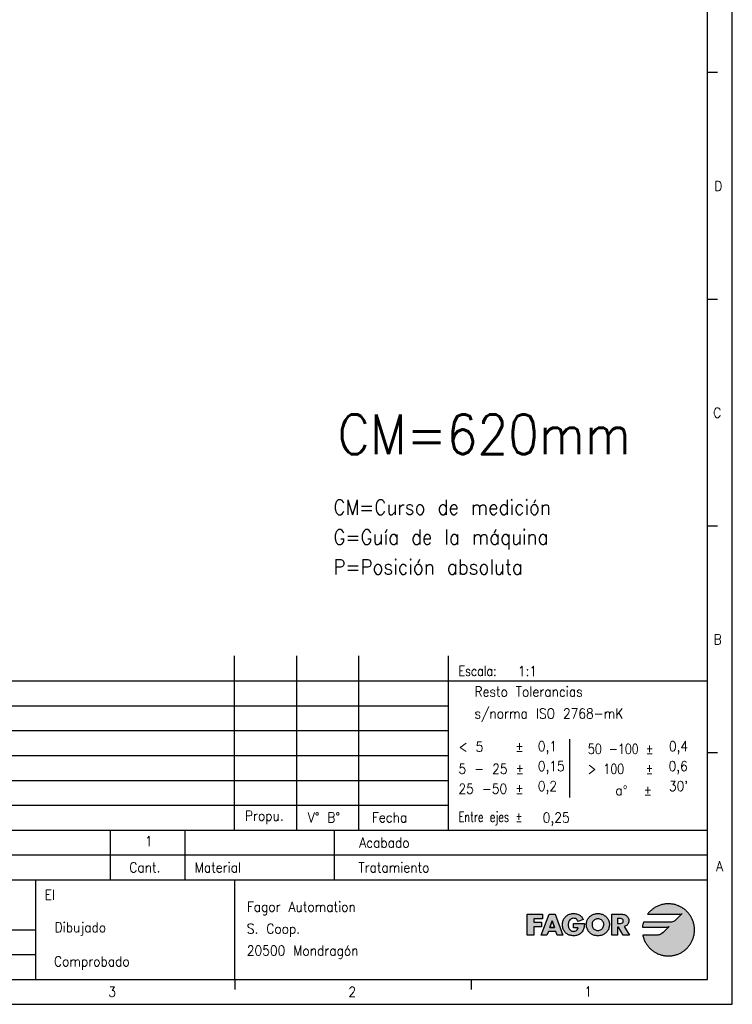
# Model space of a CAD drawing. Header units: millimetres. Extents: x -500 to 996, y -644 to 328.
# Tile 17 of 22: x -49 to 94, y -92 to 106. Entities that reach past the tile are written whole.
import ezdxf

# ---------------------------------------------------------------- set-up
doc = ezdxf.new("R2010")
doc.units = ezdxf.units.MM
doc.layers.add('1', color=7, linetype='Continuous')
doc.layers.add('LAYER_1', color=7, linetype='Continuous')
doc.styles.add('CONVERTER_11', font='txt.shx', dxfattribs={"width": 0.9})
doc.styles.add('CONVERTER_13', font='txt.shx', dxfattribs={"width": 0.72})
doc.styles.add('CONVERTER_14', font='txt.shx', dxfattribs={"width": 0.81})

# ---------------------------------------------------------------- blocks, each defined once
blk = doc.blocks.new('tolerancias', base_point=(37.41, -57.22))
at = {"layer": '1', "color": 7}
blk.add_point((37.41, -57.22), dxfattribs=at)
blk = doc.blocks.new('_A2', base_point=(89.41, -87.22))
at = {"layer": '1', "linetype": 'Continuous'}
for points in [[(83.09, -75.25), (82.85, -75.44), (82.61, -75.57), (82.38, -75.65), (82.18, -75.7), (82.04, -75.71), (81.97, -75.72), (76.56, -75.72), (76.49, -75.96), (76.44, -76.2), (76.39, -76.45), (76.36, -76.7), (81.3, -76.7), (81.3, -76.7), (81.53, -76.67), (81.69, -76.61), (81.76, -76.58), (80.53, -77.81), (80.53, -77.81), (80.29, -78.01), (80.04, -78.15), (79.8, -78.24), (79.6, -78.28), (79.45, -78.3), (79.38, -78.31), (76.43, -78.31), (76.47, -78.47), (76.51, -78.64), (76.56, -78.8), (76.61, -78.96), (76.67, -79.12), (76.73, -79.27), (76.8, -79.42), (76.87, -79.57), (76.94, -79.72), (77.02, -79.86), (77.11, -80.01), (77.2, -80.15), (77.29, -80.28), (77.39, -80.41), (77.49, -80.54), (77.59, -80.67), (77.7, -80.79), (77.81, -80.91), (77.93, -81.03), (78.05, -81.14), (78.17, -81.25), (78.3, -81.35), (78.43, -81.45), (78.56, -81.55), (78.7, -81.64), (78.84, -81.73), (78.98, -81.82), (79.13, -81.9), (79.27, -81.97), (79.42, -82.04), (79.58, -82.11), (79.73, -82.17), (79.89, -82.23), (80.05, -82.28), (80.21, -82.32), (80.38, -82.37), (80.54, -82.4), (80.71, -82.43), (80.88, -82.46), (81.05, -82.48), (81.22, -82.49), (81.4, -82.5), (81.57, -82.5), (81.75, -82.5), (81.92, -82.49), (82.09, -82.48), (82.26, -82.46), (82.42, -82.43), (82.59, -82.41), (82.75, -82.37), (82.91, -82.33), (83.07, -82.29), (83.23, -82.24), (83.39, -82.18), (83.54, -82.12), (83.69, -82.06), (83.84, -81.99), (83.98, -81.92), (84.13, -81.84), (84.27, -81.76), (84.4, -81.67), (84.54, -81.59), (84.67, -81.49), (84.8, -81.39), (84.92, -81.29), (85.05, -81.19), (85.17, -81.08), (85.28, -80.97), (85.39, -80.85), (85.5, -80.73), (85.61, -80.61), (85.71, -80.49), (85.81, -80.36), (85.9, -80.22), (85.99, -80.09), (86.07, -79.95), (86.16, -79.81), (86.23, -79.67), (86.3, -79.52), (86.37, -79.38), (86.44, -79.23), (86.5, -79.07), (86.55, -78.92), (86.6, -78.76), (86.64, -78.6), (86.68, -78.44), (86.72, -78.28), (86.75, -78.11), (86.77, -77.94), (86.79, -77.77), (86.81, -77.6), (86.81, -77.43), (86.82, -77.26), (86.81, -77.09), (86.81, -76.92), (86.79, -76.74), (86.77, -76.58), (86.75, -76.41), (86.72, -76.24), (86.68, -76.08), (86.64, -75.92), (86.6, -75.76), (86.55, -75.6), (86.5, -75.45), (86.44, -75.29), (86.37, -75.14), (86.3, -75), (86.23, -74.85), (86.16, -74.71), (86.07, -74.57), (85.99, -74.43), (85.9, -74.3), (85.81, -74.16), (85.71, -74.03), (85.61, -73.91), (85.5, -73.79), (85.39, -73.67), (85.28, -73.55), (85.17, -73.44), (85.05, -73.33), (84.92, -73.23), (84.8, -73.13), (84.67, -73.03), (84.54, -72.94), (84.4, -72.85), (84.27, -72.76), (84.13, -72.68), (83.98, -72.6), (83.84, -72.53), (83.69, -72.46), (83.54, -72.4), (83.39, -72.34), (83.23, -72.28), (83.07, -72.23), (82.91, -72.19), (82.75, -72.15), (82.59, -72.12), (82.42, -72.09), (82.26, -72.06), (82.09, -72.04), (81.92, -72.03), (81.75, -72.02), (81.57, -72.02), (81.38, -72.02), (81.2, -72.03), (81.01, -72.05), (80.82, -72.07), (80.64, -72.1), (80.46, -72.13), (80.28, -72.18), (80.11, -72.22), (79.93, -72.28), (79.76, -72.34), (79.59, -72.4), (79.43, -72.47), (79.27, -72.55), (79.11, -72.63), (78.95, -72.71), (78.8, -72.81), (78.65, -72.9), (78.5, -73), (78.36, -73.11), (78.22, -73.22), (78.09, -73.34), (77.96, -73.46), (77.83, -73.58), (77.71, -73.71), (77.59, -73.84), (77.48, -73.98), (77.37, -74.12), (83.89, -74.12), (84.11, -74.08), (84.28, -74.03), (84.34, -74)], [(56.27, -75.04), (54.53, -75.04), (54.53, -75.74), (56.06, -75.74), (56.06, -76.66), (54.53, -76.66), (54.53, -78.31), (53.22, -78.31), (53.22, -74.12), (56.27, -74.12)], [(63.78, -74.32), (63.92, -74.42), (64.05, -74.54), (64.17, -74.67), (64.28, -74.82), (64.38, -74.98), (64.47, -75.15), (63.43, -75.59), (63.35, -75.4), (63.23, -75.24), (63.09, -75.1), (62.92, -75), (62.74, -74.94), (62.53, -74.92), (62.34, -74.94), (62.17, -74.98), (62.02, -75.06), (61.88, -75.16), (61.77, -75.27), (61.67, -75.41), (61.59, -75.56), (61.52, -75.72), (61.48, -75.89), (61.45, -76.07), (61.44, -76.24), (61.45, -76.42), (61.48, -76.59), (61.52, -76.76), (61.59, -76.92), (61.67, -77.07), (61.78, -77.21), (61.9, -77.32), (62.03, -77.42), (62.19, -77.49), (62.36, -77.54), (62.54, -77.55), (62.77, -77.53), (62.97, -77.47), (63.14, -77.37), (63.28, -77.23), (63.38, -77.05), (63.42, -76.82), (62.53, -76.82), (62.53, -75.97), (64.69, -75.97), (64.69, -76.17), (64.68, -76.36), (64.66, -76.55), (64.63, -76.74), (64.6, -76.92), (64.54, -77.1), (64.47, -77.28), (64.38, -77.45), (64.27, -77.62), (64.14, -77.79), (64, -77.93), (63.84, -78.05), (63.68, -78.16), (63.51, -78.25), (63.33, -78.32), (63.14, -78.38), (62.95, -78.42), (62.75, -78.44), (62.54, -78.45), (62.35, -78.44), (62.17, -78.42), (62, -78.39), (61.83, -78.35), (61.67, -78.3), (61.52, -78.24), (61.38, -78.17), (61.24, -78.08), (61.11, -77.99), (60.99, -77.89), (60.87, -77.78), (60.77, -77.66), (60.68, -77.53), (60.59, -77.39), (60.52, -77.25), (60.46, -77.1), (60.4, -76.94), (60.36, -76.77), (60.33, -76.6), (60.31, -76.42), (60.31, -76.24), (60.31, -76.04), (60.33, -75.86), (60.36, -75.68), (60.4, -75.51), (60.46, -75.35), (60.52, -75.19), (60.6, -75.05), (60.68, -74.91), (60.78, -74.78), (60.88, -74.65), (60.99, -74.54), (61.12, -74.44), (61.25, -74.35), (61.39, -74.26), (61.54, -74.19), (61.69, -74.13), (61.86, -74.07), (62.03, -74.03), (62.2, -74), (62.39, -73.99), (62.58, -73.98), (62.77, -73.99), (62.96, -74.01), (63.14, -74.04), (63.31, -74.09), (63.48, -74.15), (63.64, -74.23)]]:
    blk.add_hatch(color=2, dxfattribs=at).paths.add_polyline_path(points)
h = blk.add_hatch(color=2, dxfattribs=at)
h.paths.add_polyline_path([(60.4, -78.31), (59.24, -78.31), (58.96, -77.58), (57.46, -77.58), (57.17, -78.31), (56.02, -78.31), (57.63, -74.12), (58.82, -74.12)])
h.paths.add_polyline_path([(58.67, -76.75), (57.76, -76.75), (58.21, -75.41), (58.22, -75.41)], flags=16)
h = blk.add_hatch(color=2, dxfattribs=at)
h.paths.add_polyline_path([(68.24, -74.12), (68.4, -74.19), (68.55, -74.26), (68.69, -74.34), (68.83, -74.43), (68.96, -74.53), (69.08, -74.64), (69.19, -74.76), (69.3, -74.88), (69.39, -75.01), (69.48, -75.15), (69.55, -75.3), (69.61, -75.46), (69.66, -75.62), (69.7, -75.78), (69.72, -75.96), (69.73, -76.14), (69.72, -76.32), (69.7, -76.5), (69.67, -76.67), (69.63, -76.83), (69.58, -76.99), (69.52, -77.14), (69.45, -77.29), (69.37, -77.43), (69.28, -77.56), (69.18, -77.68), (69.07, -77.8), (68.95, -77.91), (68.83, -78.01), (68.7, -78.09), (68.56, -78.17), (68.41, -78.24), (68.26, -78.31), (68.1, -78.36), (67.94, -78.4), (67.77, -78.42), (67.59, -78.44), (67.41, -78.45), (67.23, -78.44), (67.05, -78.42), (66.88, -78.4), (66.72, -78.36), (66.56, -78.31), (66.4, -78.24), (66.26, -78.17), (66.12, -78.09), (65.99, -78.01), (65.86, -77.91), (65.75, -77.8), (65.64, -77.68), (65.54, -77.56), (65.45, -77.43), (65.37, -77.29), (65.3, -77.14), (65.24, -76.99), (65.18, -76.83), (65.14, -76.67), (65.12, -76.5), (65.1, -76.32), (65.09, -76.14), (65.1, -75.96), (65.12, -75.78), (65.16, -75.62), (65.21, -75.46), (65.27, -75.3), (65.34, -75.15), (65.42, -75.01), (65.52, -74.88), (65.62, -74.76), (65.74, -74.64), (65.86, -74.53), (65.99, -74.43), (66.13, -74.34), (66.27, -74.26), (66.42, -74.19), (66.58, -74.12), (66.74, -74.07), (66.9, -74.03), (67.07, -74), (67.24, -73.99), (67.41, -73.98), (67.58, -73.99), (67.75, -74), (67.92, -74.03), (68.08, -74.07)])
h.paths.add_polyline_path([(66.24, -75.97), (66.23, -76.14), (66.24, -76.33), (66.28, -76.51), (66.34, -76.68), (66.42, -76.84), (66.52, -76.97), (66.63, -77.1), (66.77, -77.2), (66.91, -77.28), (67.07, -77.34), (67.23, -77.38), (67.41, -77.39), (67.58, -77.38), (67.75, -77.34), (67.91, -77.28), (68.05, -77.2), (68.18, -77.1), (68.3, -76.97), (68.4, -76.84), (68.48, -76.68), (68.54, -76.51), (68.58, -76.33), (68.59, -76.14), (68.58, -75.97), (68.53, -75.8), (68.46, -75.65), (68.36, -75.5), (68.24, -75.37), (68.11, -75.26), (67.95, -75.17), (67.78, -75.1), (67.6, -75.05), (67.41, -75.04), (67.22, -75.05), (67.04, -75.1), (66.87, -75.17), (66.71, -75.26), (66.57, -75.37), (66.45, -75.5), (66.36, -75.65), (66.29, -75.8)], flags=16)
h = blk.add_hatch(color=2, dxfattribs=at)
h.paths.add_polyline_path([(72.73, -74.2), (72.9, -74.25), (73.05, -74.33), (73.19, -74.43), (73.31, -74.54), (73.42, -74.68), (73.5, -74.83), (73.56, -75), (73.6, -75.19), (73.61, -75.41), (73.6, -75.6), (73.56, -75.78), (73.5, -75.95), (73.42, -76.1), (73.32, -76.24), (73.2, -76.37), (73.05, -76.47), (72.88, -76.54), (72.69, -76.59), (73.78, -78.31), (72.49, -78.31), (71.57, -76.71), (71.32, -76.71), (71.32, -78.31), (70.23, -78.31), (70.23, -74.12), (72.15, -74.12), (72.36, -74.13), (72.55, -74.15)])
h.paths.add_polyline_path([(71.32, -74.95), (71.32, -76), (71.74, -76), (71.96, -75.99), (72.16, -75.94), (72.34, -75.86), (72.46, -75.7), (72.5, -75.47), (72.46, -75.25), (72.34, -75.09), (72.16, -75.01), (71.96, -74.96), (71.74, -74.95)], flags=16)
at = {"layer": '1', "color": 2, "linetype": 'Continuous'}
for p, q in [((94.41, -92.22), (94.41, 327.78)), ((91.41, 95.01), (89.41, 95.01)), ((91.41, 49.45), (89.41, 49.45)), ((91.41, 3.89), (89.41, 3.89)), ((-95.59, -27.22), (89.41, -27.22)), ((-95.59, -32.22), (37.41, -32.22)), ((-95.59, -37.22), (37.41, -37.22)), ((61.71, -38.96), (61.71, -50.69)), ((-95.59, -42.22), (37.41, -42.22)), ((91.41, -41.66), (89.41, -41.66)), ((-95.59, -47.22), (37.41, -47.22)), ((-95.59, -52.22), (37.41, -52.22)), ((89.41, -62.22), (-95.59, -62.22)), ((-95.59, -82.22), (-45.59, -82.22)), ((-5.42, -89.22), (-5.42, -87.22)), ((42, -89.22), (42, -87.22)), ((-499.59, -92.22), (94.41, -92.22))]:
    blk.add_line(p, q, dxfattribs=at)
at = {"layer": '1', "color": 7, "linetype": 'Continuous'}
for p, q in [((89.41, -87.22), (89.41, 322.78)), ((-5.59, -57.22), (-5.59, -22.22)), ((6.91, -57.22), (6.91, -22.22)), ((19.41, -57.22), (19.41, -22.22)), ((37.41, -57.22), (37.41, -22.22)), ((-95.59, -57.22), (89.41, -57.22)), ((-30.59, -57.22), (-30.59, -67.22)), ((-15.59, -57.22), (-15.59, -67.22)), ((14.41, -57.22), (14.41, -67.22)), ((-95.59, -67.22), (89.41, -67.22)), ((-45.59, -67.22), (-45.59, -77.22)), ((-5.59, -67.22), (-5.59, -87.22)), ((-95.59, -77.22), (-45.59, -77.22)), ((-45.59, -77.22), (-45.59, -82.22)), ((-45.59, -82.22), (-45.59, -87.22)), ((-479.59, -87.22), (89.41, -87.22))]:
    blk.add_line(p, q, dxfattribs=at)
at = {"layer": 'LAYER_1', "color": 2, "linetype": 'Continuous'}
for p, q in [((78.36, -73.11), (78.22, -73.22)), ((78.5, -73), (78.36, -73.11)), ((78.65, -72.9), (78.5, -73)), ((78.8, -72.81), (78.65, -72.9)), ((78.95, -72.71), (78.8, -72.81)), ((79.11, -72.63), (78.95, -72.71)), ((79.27, -72.55), (79.11, -72.63)), ((79.43, -72.47), (79.27, -72.55)), ((79.59, -72.4), (79.43, -72.47)), ((79.76, -72.34), (79.59, -72.4)), ((79.93, -72.28), (79.76, -72.34)), ((80.11, -72.22), (79.93, -72.28)), ((80.28, -72.18), (80.11, -72.22)), ((80.46, -72.13), (80.28, -72.18)), ((80.64, -72.1), (80.46, -72.13)), ((80.82, -72.07), (80.64, -72.1)), ((81.01, -72.05), (80.82, -72.07)), ((81.2, -72.03), (81.01, -72.05)), ((81.38, -72.02), (81.2, -72.03)), ((81.57, -72.02), (81.38, -72.02)), ((81.75, -72.02), (81.57, -72.02)), ((81.92, -72.03), (81.75, -72.02)), ((82.09, -72.04), (81.92, -72.03)), ((82.26, -72.06), (82.09, -72.04)), ((82.42, -72.09), (82.26, -72.06)), ((82.59, -72.12), (82.42, -72.09)), ((82.75, -72.15), (82.59, -72.12)), ((82.91, -72.19), (82.75, -72.15)), ((83.07, -72.23), (82.91, -72.19)), ((83.23, -72.28), (83.07, -72.23)), ((83.39, -72.34), (83.23, -72.28)), ((83.54, -72.4), (83.39, -72.34)), ((83.69, -72.46), (83.54, -72.4)), ((83.84, -72.53), (83.69, -72.46)), ((83.98, -72.6), (83.84, -72.53)), ((84.13, -72.68), (83.98, -72.6)), ((84.27, -72.76), (84.13, -72.68)), ((84.4, -72.85), (84.27, -72.76)), ((84.54, -72.94), (84.4, -72.85)), ((84.67, -73.03), (84.54, -72.94)), ((84.8, -73.13), (84.67, -73.03)), ((84.92, -73.23), (84.8, -73.13)), ((53.22, -78.31), (53.22, -74.12)), ((53.22, -74.12), (56.27, -74.12)), ((54.53, -75.04), (54.53, -75.74)), ((56.27, -75.04), (54.53, -75.04)), ((56.02, -78.31), (57.63, -74.12)), ((56.27, -74.12), (56.27, -75.04)), ((57.63, -74.12), (58.82, -74.12)), ((58.82, -74.12), (60.4, -78.31)), ((60.52, -75.19), (60.6, -75.05)), ((60.6, -75.05), (60.68, -74.91)), ((60.68, -74.91), (60.78, -74.78)), ((60.78, -74.78), (60.88, -74.65)), ((60.88, -74.65), (60.99, -74.54)), ((60.99, -74.54), (61.12, -74.44)), ((61.12, -74.44), (61.25, -74.35)), ((61.25, -74.35), (61.39, -74.26)), ((61.39, -74.26), (61.54, -74.19)), ((61.54, -74.19), (61.69, -74.13)), ((61.69, -74.13), (61.86, -74.07)), ((61.88, -75.16), (61.77, -75.27)), ((61.86, -74.07), (62.03, -74.03)), ((62.02, -75.06), (61.88, -75.16)), ((62.17, -74.98), (62.02, -75.06)), ((62.03, -74.03), (62.2, -74)), ((62.34, -74.94), (62.17, -74.98)), ((62.2, -74), (62.39, -73.99)), ((62.53, -74.92), (62.34, -74.94)), ((62.39, -73.99), (62.58, -73.98)), ((62.74, -74.94), (62.53, -74.92)), ((62.58, -73.98), (62.58, -73.98)), ((62.58, -73.98), (62.77, -73.99)), ((62.92, -75), (62.74, -74.94)), ((62.77, -73.99), (62.96, -74.01)), ((63.09, -75.1), (62.92, -75)), ((62.96, -74.01), (63.14, -74.04)), ((63.23, -75.24), (63.09, -75.1)), ((63.14, -74.04), (63.31, -74.09)), ((63.31, -74.09), (63.48, -74.15)), ((64.47, -75.15), (63.43, -75.59)), ((63.48, -74.15), (63.64, -74.23)), ((63.64, -74.23), (63.78, -74.32)), ((63.78, -74.32), (63.92, -74.42)), ((63.92, -74.42), (64.05, -74.54)), ((64.05, -74.54), (64.17, -74.67)), ((64.17, -74.67), (64.28, -74.82)), ((64.28, -74.82), (64.38, -74.98)), ((64.38, -74.98), (64.47, -75.15)), ((65.27, -75.3), (65.34, -75.15)), ((65.34, -75.15), (65.42, -75.01)), ((65.42, -75.01), (65.52, -74.88)), ((65.52, -74.88), (65.62, -74.76)), ((65.62, -74.76), (65.74, -74.64)), ((65.74, -74.64), (65.86, -74.53)), ((65.86, -74.53), (65.99, -74.43)), ((65.99, -74.43), (66.13, -74.34)), ((66.13, -74.34), (66.27, -74.26)), ((66.27, -74.26), (66.42, -74.19)), ((66.42, -74.19), (66.58, -74.12)), ((66.58, -74.12), (66.74, -74.07)), ((66.87, -75.17), (66.71, -75.26)), ((66.74, -74.07), (66.9, -74.03)), ((67.04, -75.1), (66.87, -75.17)), ((66.9, -74.03), (67.07, -74)), ((67.22, -75.05), (67.04, -75.1)), ((67.07, -74), (67.24, -73.99)), ((67.41, -75.04), (67.22, -75.05)), ((67.24, -73.99), (67.41, -73.98)), ((67.41, -73.98), (67.58, -73.99)), ((67.6, -75.05), (67.41, -75.04)), ((67.58, -73.99), (67.75, -74)), ((67.78, -75.1), (67.6, -75.05)), ((67.75, -74), (67.92, -74.03)), ((67.95, -75.17), (67.78, -75.1)), ((67.92, -74.03), (68.08, -74.07)), ((68.11, -75.26), (67.95, -75.17)), ((68.08, -74.07), (68.24, -74.12)), ((68.24, -74.12), (68.4, -74.19)), ((68.4, -74.19), (68.55, -74.26)), ((68.55, -74.26), (68.69, -74.34)), ((68.69, -74.34), (68.83, -74.43)), ((68.83, -74.43), (68.96, -74.53)), ((68.96, -74.53), (69.08, -74.64)), ((69.08, -74.64), (69.19, -74.76)), ((69.19, -74.76), (69.3, -74.88)), ((69.3, -74.88), (69.39, -75.01)), ((69.39, -75.01), (69.48, -75.15)), ((69.48, -75.15), (69.55, -75.3)), ((70.23, -78.31), (70.23, -74.12)), ((70.23, -74.12), (72.15, -74.12)), ((71.74, -74.95), (71.32, -74.95)), ((71.32, -74.95), (71.32, -76)), ((71.96, -74.96), (71.74, -74.95)), ((72.16, -75.01), (71.96, -74.96)), ((72.15, -74.12), (72.36, -74.13)), ((72.34, -75.09), (72.16, -75.01)), ((72.46, -75.25), (72.34, -75.09)), ((72.36, -74.13), (72.55, -74.15)), ((72.55, -74.15), (72.73, -74.2)), ((72.73, -74.2), (72.9, -74.25)), ((72.9, -74.25), (73.05, -74.33)), ((73.05, -74.33), (73.19, -74.43)), ((73.19, -74.43), (73.31, -74.54)), ((73.31, -74.54), (73.42, -74.68)), ((73.42, -74.68), (73.5, -74.83)), ((73.5, -74.83), (73.56, -75)), ((73.56, -75), (73.6, -75.19)), ((77.48, -73.98), (77.37, -74.12)), ((77.37, -74.12), (77.37, -74.12)), ((77.37, -74.12), (83.89, -74.12)), ((77.59, -73.84), (77.48, -73.98)), ((77.71, -73.71), (77.59, -73.84)), ((77.83, -73.58), (77.71, -73.71)), ((77.96, -73.46), (77.83, -73.58)), ((78.09, -73.34), (77.96, -73.46)), ((78.22, -73.22), (78.09, -73.34)), ((84.34, -74), (83.09, -75.25)), ((83.89, -74.12), (84.11, -74.08)), ((84.11, -74.08), (84.28, -74.03)), ((84.28, -74.03), (84.34, -74)), ((85.05, -73.33), (84.92, -73.23)), ((85.17, -73.44), (85.05, -73.33)), ((85.28, -73.55), (85.17, -73.44)), ((85.39, -73.67), (85.28, -73.55)), ((85.5, -73.79), (85.39, -73.67)), ((85.61, -73.91), (85.5, -73.79)), ((85.71, -74.03), (85.61, -73.91)), ((85.81, -74.16), (85.71, -74.03)), ((85.9, -74.3), (85.81, -74.16)), ((85.99, -74.43), (85.9, -74.3)), ((86.07, -74.57), (85.99, -74.43)), ((86.16, -74.71), (86.07, -74.57)), ((86.23, -74.85), (86.16, -74.71)), ((86.3, -75), (86.23, -74.85)), ((86.37, -75.14), (86.3, -75)), ((86.44, -75.29), (86.37, -75.14)), ((54.53, -75.74), (56.06, -75.74)), ((56.06, -76.66), (54.53, -76.66)), ((54.53, -76.66), (54.53, -78.31)), ((56.06, -75.74), (56.06, -76.66)), ((58.21, -75.41), (57.76, -76.75)), ((57.76, -76.75), (58.21, -75.41)), ((57.76, -76.75), (58.67, -76.75)), ((58.67, -76.75), (57.76, -76.75)), ((58.22, -75.41), (58.21, -75.41)), ((58.21, -75.41), (58.22, -75.41)), ((58.67, -76.75), (58.22, -75.41)), ((58.22, -75.41), (58.67, -76.75)), ((60.31, -76.04), (60.33, -75.86)), ((60.31, -76.24), (60.31, -76.04)), ((60.31, -76.42), (60.31, -76.24)), ((60.31, -76.24), (60.31, -76.24)), ((60.33, -76.6), (60.31, -76.42)), ((60.33, -75.86), (60.36, -75.68)), ((60.36, -76.77), (60.33, -76.6)), ((60.36, -75.68), (60.4, -75.51)), ((60.4, -76.94), (60.36, -76.77)), ((60.4, -75.51), (60.46, -75.35)), ((60.46, -77.1), (60.4, -76.94)), ((60.46, -75.35), (60.52, -75.19)), ((60.52, -77.25), (60.46, -77.1)), ((61.45, -76.07), (61.44, -76.24)), ((61.44, -76.24), (61.45, -76.42)), ((61.48, -75.89), (61.45, -76.07)), ((61.45, -76.42), (61.48, -76.59)), ((61.52, -75.72), (61.48, -75.89)), ((61.48, -76.59), (61.52, -76.76)), ((61.59, -75.56), (61.52, -75.72)), ((61.52, -76.76), (61.59, -76.92)), ((61.67, -75.41), (61.59, -75.56)), ((61.59, -76.92), (61.67, -77.07)), ((61.77, -75.27), (61.67, -75.41)), ((61.67, -77.07), (61.78, -77.21)), ((62.53, -76.82), (62.53, -75.97)), ((62.53, -75.97), (64.69, -75.97)), ((63.42, -76.82), (62.53, -76.82)), ((63.35, -75.4), (63.23, -75.24)), ((63.28, -77.23), (63.38, -77.05)), ((63.43, -75.59), (63.35, -75.4)), ((63.38, -77.05), (63.42, -76.82)), ((64.54, -77.1), (64.47, -77.28)), ((64.6, -76.92), (64.54, -77.1)), ((64.63, -76.74), (64.6, -76.92)), ((64.66, -76.55), (64.63, -76.74)), ((64.68, -76.36), (64.66, -76.55)), ((64.69, -76.17), (64.68, -76.36)), ((64.69, -75.97), (64.69, -76.17)), ((65.09, -76.14), (65.1, -75.96)), ((65.1, -76.32), (65.09, -76.14)), ((65.09, -76.14), (65.09, -76.14)), ((65.1, -75.96), (65.12, -75.78)), ((65.12, -76.5), (65.1, -76.32)), ((65.12, -75.78), (65.16, -75.62)), ((65.14, -76.67), (65.12, -76.5)), ((65.18, -76.83), (65.14, -76.67)), ((65.16, -75.62), (65.21, -75.46)), ((65.24, -76.99), (65.18, -76.83)), ((65.21, -75.46), (65.27, -75.3)), ((65.3, -77.14), (65.24, -76.99)), ((65.37, -77.29), (65.3, -77.14)), ((66.24, -75.97), (66.23, -76.14)), ((66.23, -76.14), (66.24, -76.33)), ((66.29, -75.8), (66.24, -75.97)), ((66.24, -76.33), (66.28, -76.51)), ((66.28, -76.51), (66.34, -76.68)), ((66.36, -75.65), (66.29, -75.8)), ((66.34, -76.68), (66.42, -76.84)), ((66.45, -75.5), (66.36, -75.65)), ((66.42, -76.84), (66.52, -76.97)), ((66.57, -75.37), (66.45, -75.5)), ((66.52, -76.97), (66.63, -77.1)), ((66.71, -75.26), (66.57, -75.37)), ((66.63, -77.1), (66.77, -77.2)), ((68.05, -77.2), (68.18, -77.1)), ((68.24, -75.37), (68.11, -75.26)), ((68.18, -77.1), (68.3, -76.97)), ((68.36, -75.5), (68.24, -75.37)), ((68.3, -76.97), (68.4, -76.84)), ((68.46, -75.65), (68.36, -75.5)), ((68.4, -76.84), (68.48, -76.68)), ((68.53, -75.8), (68.46, -75.65)), ((68.48, -76.68), (68.54, -76.51)), ((68.58, -75.97), (68.53, -75.8)), ((68.54, -76.51), (68.58, -76.33)), ((68.59, -76.14), (68.58, -75.97)), ((68.58, -76.33), (68.59, -76.14)), ((68.59, -76.14), (68.59, -76.14)), ((69.52, -77.14), (69.45, -77.29)), ((69.58, -76.99), (69.52, -77.14)), ((69.55, -75.3), (69.61, -75.46)), ((69.63, -76.83), (69.58, -76.99)), ((69.61, -75.46), (69.66, -75.62)), ((69.67, -76.67), (69.63, -76.83)), ((69.66, -75.62), (69.7, -75.78)), ((69.7, -76.5), (69.67, -76.67)), ((69.7, -75.78), (69.72, -75.96)), ((69.72, -76.32), (69.7, -76.5)), ((69.72, -75.96), (69.73, -76.14)), ((69.73, -76.14), (69.72, -76.32)), ((69.73, -76.14), (69.73, -76.14)), ((71.32, -76), (71.74, -76)), ((71.57, -76.71), (71.32, -76.71)), ((71.32, -76.71), (71.32, -78.31)), ((72.49, -78.31), (71.57, -76.71)), ((71.74, -76), (71.96, -75.99)), ((71.96, -75.99), (72.16, -75.94)), ((72.16, -75.94), (72.34, -75.86)), ((72.34, -75.86), (72.46, -75.7)), ((72.5, -75.47), (72.46, -75.25)), ((72.46, -75.7), (72.5, -75.47)), ((72.88, -76.54), (72.69, -76.59)), ((72.69, -76.59), (73.78, -78.31)), ((73.05, -76.47), (72.88, -76.54)), ((73.2, -76.37), (73.05, -76.47)), ((73.32, -76.24), (73.2, -76.37)), ((73.42, -76.1), (73.32, -76.24)), ((73.5, -75.95), (73.42, -76.1)), ((73.56, -75.78), (73.5, -75.95)), ((73.6, -75.6), (73.56, -75.78)), ((73.6, -75.19), (73.61, -75.41)), ((73.61, -75.41), (73.6, -75.6)), ((76.39, -76.45), (76.36, -76.7)), ((76.36, -76.7), (81.3, -76.7)), ((76.44, -76.2), (76.39, -76.45)), ((76.49, -75.96), (76.44, -76.2)), ((76.56, -75.72), (76.49, -75.96)), ((81.97, -75.72), (76.56, -75.72)), ((81.76, -76.58), (80.53, -77.81)), ((81.3, -76.7), (81.53, -76.67)), ((81.3, -76.7), (81.3, -76.7)), ((81.53, -76.67), (81.69, -76.61)), ((81.69, -76.61), (81.76, -76.58)), ((82.04, -75.71), (81.97, -75.72)), ((82.18, -75.7), (82.04, -75.71)), ((82.38, -75.65), (82.18, -75.7)), ((82.61, -75.57), (82.38, -75.65)), ((82.85, -75.44), (82.61, -75.57)), ((83.09, -75.25), (82.85, -75.44)), ((86.5, -75.45), (86.44, -75.29)), ((86.55, -75.6), (86.5, -75.45)), ((86.6, -75.76), (86.55, -75.6)), ((86.64, -75.92), (86.6, -75.76)), ((86.68, -76.08), (86.64, -75.92)), ((86.72, -76.24), (86.68, -76.08)), ((86.75, -76.41), (86.72, -76.24)), ((86.77, -76.58), (86.75, -76.41)), ((86.79, -76.74), (86.77, -76.58)), ((86.81, -76.92), (86.79, -76.74)), ((86.81, -77.09), (86.81, -76.92)), ((86.82, -77.26), (86.81, -77.09)), ((54.53, -78.31), (53.22, -78.31)), ((57.17, -78.31), (56.02, -78.31)), ((57.46, -77.58), (57.17, -78.31)), ((58.96, -77.58), (57.46, -77.58)), ((59.24, -78.31), (58.96, -77.58)), ((60.4, -78.31), (59.24, -78.31)), ((60.59, -77.39), (60.52, -77.25)), ((60.68, -77.53), (60.59, -77.39)), ((60.77, -77.66), (60.68, -77.53)), ((60.87, -77.78), (60.77, -77.66)), ((60.99, -77.89), (60.87, -77.78)), ((61.11, -77.99), (60.99, -77.89)), ((61.24, -78.08), (61.11, -77.99)), ((61.38, -78.17), (61.24, -78.08)), ((61.52, -78.24), (61.38, -78.17)), ((61.67, -78.3), (61.52, -78.24)), ((61.83, -78.35), (61.67, -78.3)), ((61.78, -77.21), (61.9, -77.32)), ((62, -78.39), (61.83, -78.35)), ((61.9, -77.32), (62.03, -77.42)), ((62.17, -78.42), (62, -78.39)), ((62.03, -77.42), (62.19, -77.49)), ((62.35, -78.44), (62.17, -78.42)), ((62.19, -77.49), (62.36, -77.54)), ((62.54, -78.45), (62.35, -78.44)), ((62.36, -77.54), (62.54, -77.55)), ((62.54, -77.55), (62.77, -77.53)), ((62.54, -77.55), (62.54, -77.55)), ((62.75, -78.44), (62.54, -78.45)), ((62.95, -78.42), (62.75, -78.44)), ((62.77, -77.53), (62.97, -77.47)), ((63.14, -78.38), (62.95, -78.42)), ((62.97, -77.47), (63.14, -77.37)), ((63.14, -77.37), (63.28, -77.23)), ((63.33, -78.32), (63.14, -78.38)), ((63.51, -78.25), (63.33, -78.32)), ((63.68, -78.16), (63.51, -78.25)), ((63.84, -78.05), (63.68, -78.16)), ((64, -77.93), (63.84, -78.05)), ((64.14, -77.79), (64, -77.93)), ((64.27, -77.62), (64.14, -77.79)), ((64.38, -77.45), (64.27, -77.62)), ((64.47, -77.28), (64.38, -77.45)), ((65.45, -77.43), (65.37, -77.29)), ((65.54, -77.56), (65.45, -77.43)), ((65.64, -77.68), (65.54, -77.56)), ((65.75, -77.8), (65.64, -77.68)), ((65.86, -77.91), (65.75, -77.8)), ((65.99, -78.01), (65.86, -77.91)), ((66.12, -78.09), (65.99, -78.01)), ((66.26, -78.17), (66.12, -78.09)), ((66.4, -78.24), (66.26, -78.17)), ((66.56, -78.31), (66.4, -78.24)), ((66.72, -78.36), (66.56, -78.31)), ((66.88, -78.4), (66.72, -78.36)), ((66.77, -77.2), (66.91, -77.28)), ((67.05, -78.42), (66.88, -78.4)), ((66.91, -77.28), (67.07, -77.34)), ((67.23, -78.44), (67.05, -78.42)), ((67.07, -77.34), (67.23, -77.38)), ((67.23, -77.38), (67.41, -77.39)), ((67.41, -78.45), (67.23, -78.44)), ((67.41, -77.39), (67.58, -77.38)), ((67.59, -78.44), (67.41, -78.45)), ((67.58, -77.38), (67.75, -77.34)), ((67.77, -78.42), (67.59, -78.44)), ((67.75, -77.34), (67.91, -77.28)), ((67.94, -78.4), (67.77, -78.42)), ((67.91, -77.28), (68.05, -77.2)), ((68.1, -78.36), (67.94, -78.4)), ((68.26, -78.31), (68.1, -78.36)), ((68.41, -78.24), (68.26, -78.31)), ((68.56, -78.17), (68.41, -78.24)), ((68.7, -78.09), (68.56, -78.17)), ((68.83, -78.01), (68.7, -78.09)), ((68.95, -77.91), (68.83, -78.01)), ((69.07, -77.8), (68.95, -77.91)), ((69.18, -77.68), (69.07, -77.8)), ((69.28, -77.56), (69.18, -77.68)), ((69.37, -77.43), (69.28, -77.56)), ((69.45, -77.29), (69.37, -77.43)), ((71.32, -78.31), (70.23, -78.31)), ((73.78, -78.31), (72.49, -78.31)), ((79.38, -78.31), (76.43, -78.31)), ((76.43, -78.31), (76.47, -78.47)), ((76.47, -78.47), (76.51, -78.64)), ((76.51, -78.64), (76.56, -78.8)), ((76.56, -78.8), (76.61, -78.96)), ((76.61, -78.96), (76.67, -79.12)), ((76.67, -79.12), (76.73, -79.27)), ((79.45, -78.3), (79.38, -78.31)), ((79.6, -78.28), (79.45, -78.3)), ((79.8, -78.24), (79.6, -78.28)), ((80.04, -78.15), (79.8, -78.24)), ((80.29, -78.01), (80.04, -78.15)), ((80.53, -77.81), (80.29, -78.01)), ((80.53, -77.81), (80.53, -77.81)), ((86.44, -79.23), (86.5, -79.07)), ((86.5, -79.07), (86.55, -78.92)), ((86.55, -78.92), (86.6, -78.76)), ((86.6, -78.76), (86.64, -78.6)), ((86.64, -78.6), (86.68, -78.44)), ((86.68, -78.44), (86.72, -78.28)), ((86.72, -78.28), (86.75, -78.11)), ((86.75, -78.11), (86.77, -77.94)), ((86.77, -77.94), (86.79, -77.77)), ((86.79, -77.77), (86.81, -77.6)), ((86.81, -77.43), (86.82, -77.26)), ((86.81, -77.6), (86.81, -77.43)), ((86.82, -77.26), (86.82, -77.26)), ((76.73, -79.27), (76.8, -79.42)), ((76.8, -79.42), (76.87, -79.57)), ((76.87, -79.57), (76.94, -79.72)), ((76.94, -79.72), (77.02, -79.86)), ((77.02, -79.86), (77.11, -80.01)), ((77.11, -80.01), (77.2, -80.15)), ((77.2, -80.15), (77.29, -80.28)), ((77.29, -80.28), (77.39, -80.41)), ((77.39, -80.41), (77.49, -80.54)), ((77.49, -80.54), (77.59, -80.67)), ((77.59, -80.67), (77.7, -80.79)), ((77.7, -80.79), (77.81, -80.91)), ((77.81, -80.91), (77.93, -81.03)), ((77.93, -81.03), (78.05, -81.14)), ((85.05, -81.19), (85.17, -81.08)), ((85.17, -81.08), (85.28, -80.97)), ((85.28, -80.97), (85.39, -80.85)), ((85.39, -80.85), (85.5, -80.73)), ((85.5, -80.73), (85.61, -80.61)), ((85.61, -80.61), (85.71, -80.49)), ((85.71, -80.49), (85.81, -80.36)), ((85.81, -80.36), (85.9, -80.22)), ((85.9, -80.22), (85.99, -80.09)), ((85.99, -80.09), (86.07, -79.95)), ((86.07, -79.95), (86.16, -79.81)), ((86.16, -79.81), (86.23, -79.67)), ((86.23, -79.67), (86.3, -79.52)), ((86.3, -79.52), (86.37, -79.38)), ((86.37, -79.38), (86.44, -79.23)), ((78.05, -81.14), (78.17, -81.25)), ((78.17, -81.25), (78.3, -81.35)), ((78.3, -81.35), (78.43, -81.45)), ((78.43, -81.45), (78.56, -81.55)), ((78.56, -81.55), (78.7, -81.64)), ((78.7, -81.64), (78.84, -81.73)), ((78.84, -81.73), (78.98, -81.82)), ((78.98, -81.82), (79.13, -81.9)), ((79.13, -81.9), (79.27, -81.97)), ((79.27, -81.97), (79.42, -82.04)), ((79.42, -82.04), (79.58, -82.11)), ((79.58, -82.11), (79.73, -82.17)), ((79.73, -82.17), (79.89, -82.23)), ((79.89, -82.23), (80.05, -82.28)), ((80.05, -82.28), (80.21, -82.32)), ((80.21, -82.32), (80.38, -82.37)), ((80.38, -82.37), (80.54, -82.4)), ((80.54, -82.4), (80.71, -82.43)), ((80.71, -82.43), (80.88, -82.46)), ((80.88, -82.46), (81.05, -82.48)), ((81.05, -82.48), (81.22, -82.49)), ((81.22, -82.49), (81.4, -82.5)), ((81.4, -82.5), (81.57, -82.5)), ((81.57, -82.5), (81.57, -82.5)), ((81.57, -82.5), (81.75, -82.5)), ((81.75, -82.5), (81.92, -82.49)), ((81.92, -82.49), (82.09, -82.48)), ((82.09, -82.48), (82.26, -82.46)), ((82.26, -82.46), (82.42, -82.43)), ((82.42, -82.43), (82.59, -82.41)), ((82.59, -82.41), (82.75, -82.37)), ((82.75, -82.37), (82.91, -82.33)), ((82.91, -82.33), (83.07, -82.29)), ((83.07, -82.29), (83.23, -82.24)), ((83.23, -82.24), (83.39, -82.18)), ((83.39, -82.18), (83.54, -82.12)), ((83.54, -82.12), (83.69, -82.06)), ((83.69, -82.06), (83.84, -81.99)), ((83.84, -81.99), (83.98, -81.92)), ((83.98, -81.92), (84.13, -81.84)), ((84.13, -81.84), (84.27, -81.76)), ((84.27, -81.76), (84.4, -81.67)), ((84.4, -81.67), (84.54, -81.59)), ((84.54, -81.59), (84.67, -81.49)), ((84.67, -81.49), (84.8, -81.39)), ((84.8, -81.39), (84.92, -81.29)), ((84.92, -81.29), (85.05, -81.19))]:
    blk.add_line(p, q, dxfattribs=at)
at = {"layer": '1'}
blk.add_blockref('tolerancias', (37.41, -57.22), dxfattribs=at)
at = {"layer": '1', "color": 2}
for s, style, width, p in [('Escala:', 'CONVERTER_14', 0.81, (39.41, -26.22)), ('El', 'CONVERTER_11', 0.9, (-43.73, -71.22))]:
    blk.add_text(s, height=2, dxfattribs=dict(at, style=style, width=width)).set_placement(p)
at = {"layer": '1', "color": 2, "char_height": 2}
for s, insert, attachment_point, line_spacing_factor, style in [('D', (92.4, 72.23), 6, 1.20048, 'CONVERTER_11'), ('C', (92.19, 26.67), 6, 1.20048, 'CONVERTER_11'), ('B', (92.27, -18.88), 6, 1.20048, 'CONVERTER_11'), ('Resto Tolerancias\\Ps/norma ISO 2768-mK', (42.62, -31.91), 4, 1.320528, 'CONVERTER_11'), ('< 5    ±', (39.41, -41.44), 7, 1.320528, 'CONVERTER_11'), ('0,1              0,4', (55.35, -40.66), 4, 1.20048, 'CONVERTER_11'), ('50 -100 ±', (65.41, -41.9), 7, 1.320528, 'CONVERTER_14'), ('5 - 25 ±', (39.41, -45.9), 7, 1.320528, 'CONVERTER_11'), ('0,15             0,6', (55.35, -44.66), 4, 1.20048, 'CONVERTER_11'), ('> 100   ±', (65.41, -45.9), 7, 1.320528, 'CONVERTER_14'), ('a{\\Fgdt;~}  ±', (70.94, -50.22), 7, 1.320528, 'CONVERTER_11'), ('25 -50 ±', (39.41, -49.9), 7, 1.320528, 'CONVERTER_11'), ("0,2              30'", (55.35, -48.66), 4, 1.20048, 'CONVERTER_11'), ('Propu.', (-3.5, -54.65), 4, 1.320528, 'CONVERTER_11'), ('V° B°', (9.15, -54.65), 4, 1.20048, 'CONVERTER_11'), ('Fecha', (22.01, -54.65), 4, 1.320528, 'CONVERTER_11'), ('Entre ejes ±', (39.41, -56.22), 7, 1.320528, 'CONVERTER_13'), ('  0,25', (53.13, -55), 4, 1.20048, 'CONVERTER_11'), ('1', (-23.59, -59.45), 4, 1.20048, 'CONVERTER_11'), ('Acabado', (29.58, -59.72), 6, 1.320528, 'CONVERTER_11'), ('Material', (-13.59, -64.72), 4, 1.320528, 'CONVERTER_11'), ('A', (92.56, -64.44), 6, 1.20048, 'CONVERTER_11'), ('Cant.', (-23.59, -64.72), 5, 1.320528, 'CONVERTER_11'), ('Tratamiento', (33.58, -64.72), 6, 1.320528, 'CONVERTER_11'), ('Fagor Automation\\PS. Coop.\\P20500 Mondragón', (-3.11, -77.35), 4, 1.320528, 'CONVERTER_11'), ('Dibujado', (-31.37, -77.08), 6, 1.320528, 'CONVERTER_11'), ('Comprobado', (-26.64, -83.93), 6, 1.320528, 'CONVERTER_11'), ('3', (-30.93, -89.7), 4, 1.20048, 'CONVERTER_11'), ('2', (17.29, -89.73), 4, 1.20048, 'CONVERTER_11'), ('1', (64.7, -89.65), 4, 1.20048, 'CONVERTER_11')]:
    blk.add_mtext(s, dxfattribs=dict(at, insert=insert, attachment_point=attachment_point, line_spacing_factor=line_spacing_factor, style=style))

msp = doc.modelspace()

# ---------------------------------------------------------------- block references
msp.add_blockref('_A2', (89.41, -87.22))

# ---------------------------------------------------------------- texts
at = {"layer": '1', "color": 2, "style": 'CONVERTER_11', "width": 0.9}
for s, height, p in [('CM=620mm', 8, (15.14, 18.33)), ('1:1', 2, (51.34, -26.26))]:
    msp.add_text(s, height=height, dxfattribs=at).set_placement(p)
at = {"layer": '1', "color": 2, "insert": (14.28, -5.83), "char_height": 3, "attachment_point": 7, "line_spacing_factor": 1.20048, "style": 'CONVERTER_11'}
msp.add_mtext('CM=Curso de medición\\PG=Guía de la máquina\\PP=Posición absoluta', dxfattribs=at)

doc.saveas('drawing.dxf')
